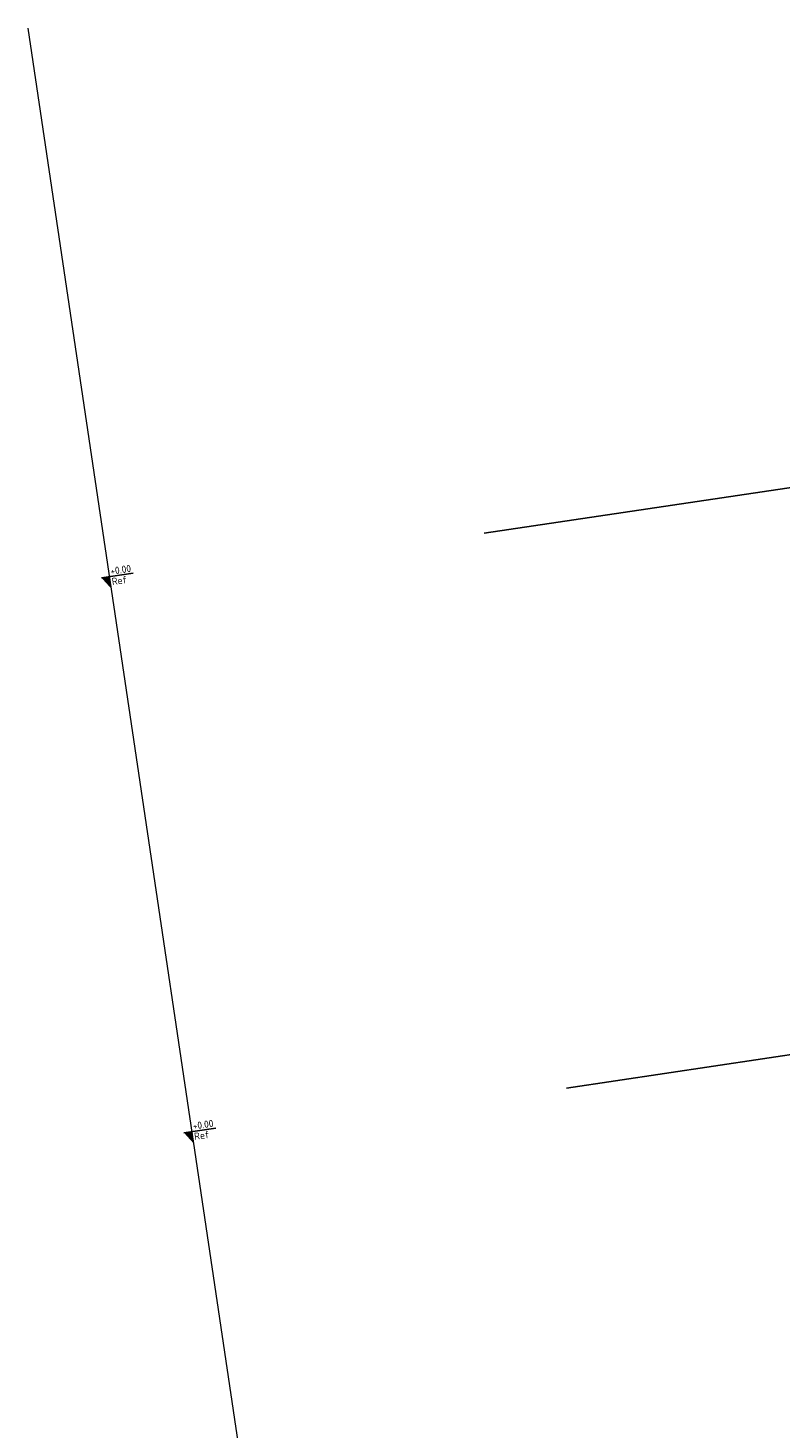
# Model space of a CAD drawing. Header units: metres. Extents: x 133846 to 269924, y 465764 to 933292.
# Tile 46 of 56: x 133846 to 133855, y 465877 to 465894. Entities that reach past the tile are written whole.
import ezdxf

# ---------------------------------------------------------------- set-up
doc = ezdxf.new("R2010")
doc.units = ezdxf.units.M
doc.linetypes.add('AL-NAP_LIJN', pattern=[15.25, 12, -1.5, 0.25, -1.5])
doc.layers.add('X-XX-AL-HULPLIJN-G', color=30, linetype='Continuous', lineweight=18, plot=False)
doc.layers.add('X-XX-AL-NAP-GD', color=7, linetype='AL-NAP_LIJN', lineweight=25)
doc.layers.add('X-XX-AL-PEILMAAT-SD', color=7, linetype='Continuous', lineweight=25)
doc.styles.add('NLCS-ISO', font='NLCS-ISO.ttf')

# ---------------------------------------------------------------- blocks, each defined once
blk = doc.blocks.new('SAL-PEILMAAT_INFRACAD_R01-SOD')
blk.add_line((-2, 3), (6, 3))
blk.add_solid([(-2, 3), (0, 3), (0, 0)])
at = {"style": 'NLCS-ISO'}
for tag, p in [('...', (0.4, 3.4)), ('REF', (0.4, 0.8))]:
    blk.add_attdef(tag, p, '', height=1.8, dxfattribs=at)

msp = doc.modelspace()

# ---------------------------------------------------------------- linework, layer by layer
at = {"layer": 'X-XX-AL-HULPLIJN-G'}
msp.add_lwpolyline([(133845.809, 465893.987), (133865.178, 465763.653)], dxfattribs=at)
at = {"layer": 'X-XX-AL-NAP-GD'}
for points in [[(133871.504, 465890.674), (133851.49, 465887.7)], [(133872.53, 465883.77), (133852.516, 465880.795)]]:
    msp.add_lwpolyline(points, dxfattribs=at)

# ---------------------------------------------------------------- block references
at = {"layer": 'X-XX-AL-PEILMAAT-SD', "xscale": 0.05, "yscale": 0.05, "zscale": 0.05, "rotation": 8.452767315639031}
for p in [(133846.846, 465887.01), (133847.872, 465880.105)]:
    msp.add_blockref('SAL-PEILMAAT_INFRACAD_R01-SOD', p, dxfattribs=at).add_auto_attribs({'...': '+0.00', 'REF': 'Ref'})

doc.saveas('drawing.dxf')
